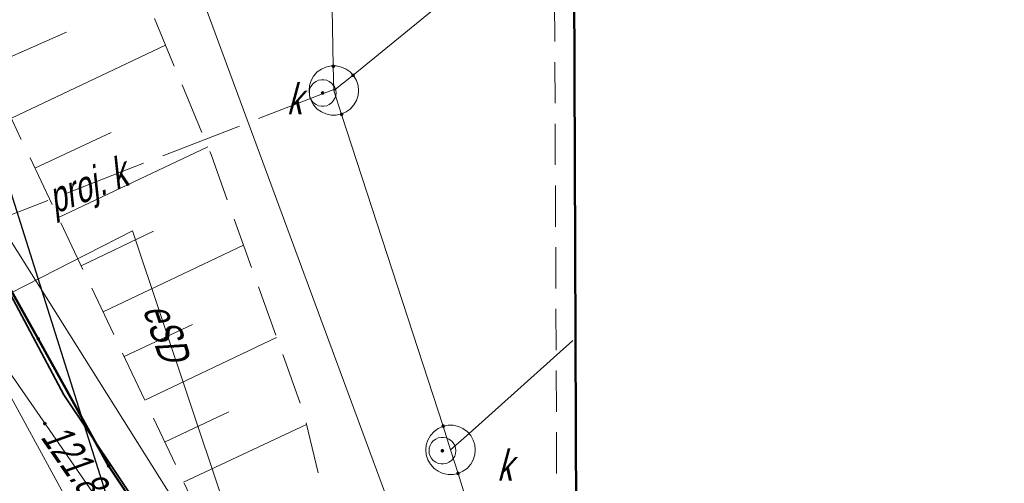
# Model space of a CAD drawing. Extents: x 7463256 to 7464485, y 5957341 to 5958260.
# Tile 74 of 256: x 7463608 to 7463632, y 5957548 to 5957559. Entities that reach past the tile are written whole.
import ezdxf
from ezdxf import colors
from ezdxf.entities.mleader import LeaderData, LeaderLine
from ezdxf.enums import TextEntityAlignment as Align
from ezdxf.math import Vec2, Vec3

# ---------------------------------------------------------------- set-up
doc = ezdxf.new("R2010")
doc.units = 0
doc.header["$MEASUREMENT"] = 0
for name, pattern in [('218-500', [1, 0.5, -0.5]), ('l219_500', [0]), ('mz1.0_0.5', [1.5, 1, -0.5]), ('mz1.25_0.5', [1.75, 1.25, -0.5]), ('mz2.0_0.5', [2.5, 2, -0.5])]:
    doc.linetypes.add(name, pattern=pattern)
doc.layers.get('0').update_dxf_attribs({"color": 2, "linetype": 'CONTINUOUS', "lineweight": 5})
for name, color, linetype in [('000 Inne (niezydentyfikowane)', 7, 'CONTINUOUS'), ('203-Punkt załamania granicy działki nie stabilizowany', 7, 'CONTINUOUS'), ('218-Granica użytku', 7, 'CONTINUOUS'), ('219-Linia granicy', 7, 'CONTINUOUS'), ('312-Budynek (powierzchnia)', 7, 'CONTINUOUS'), ('chodnik (powierzchnia)', 7, 'CONTINUOUS'), ('ogrodzenie trwałe (linia)', 7, 'CONTINUOUS'), ('przewód elektroenergetyczny (linia)', 7, 'CONTINUOUS'), ('przewód elektroenergetyczny (linia)-Atr1', 7, 'CONTINUOUS'), ('przewód kanalizacyjny (linia)', 7, 'CONTINUOUS'), ('przewód kanalizacyjny - projektowany lub w budowie (linia) - ob. projektowany', 7, 'CONTINUOUS'), ('przewód kanalizacyjny - projektowany lub w budowie (linia) - ob. projektowany-Atr1', 7, 'CONTINUOUS'), ('przewód telekomunikacyjny (linia)', 7, 'CONTINUOUS'), ('przewód wodociągowy (linia)', 7, 'CONTINUOUS'), ('punkt o określonej wysokości (sieć kanalizacyjna)', 7, 'CONTINUOUS'), ('punkt o określonej wysokości (sieć telekomunikacyjna)', 7, 'CONTINUOUS'), ('punkt o określonej wysokości (sieć telekomunikacyjna)-Atr2', 7, 'CONTINUOUS'), ('skarpa nieumocniona (powierzchnia)', 7, 'CONTINUOUS'), ('studzienka - przewód kanalizacyjny (powierzchnia)', 7, 'CONTINUOUS'), ('właz - siec kanalizacyjna (powierzchnia)', 7, 'CONTINUOUS'), ('właz - siec kanalizacyjna (powierzchnia)-Atr17', 7, 'CONTINUOUS')]:
    doc.layers.add(name, color=color, linetype=linetype)
doc.layers.add('OBMBS-21-18876-opis proj', color=1, linetype='CONTINUOUS', lineweight=18)
doc.styles.get("Standard").update_dxf_attribs({"font": 'txt', "width": 0.75})
doc.linetypes.add('902-500', pattern='A,3.75,0,[1,ksztalty.shx,S=0.5,R=0,X=0,Y=0],3.75', length=7.5)

# ---------------------------------------------------------------- blocks, each defined once
blk = doc.blocks.new('PW01')
at = {"linetype": 'Continuous', "lineweight": 13}
h = blk.add_hatch(color=0, dxfattribs=at)
edge = h.paths.add_edge_path()
edge.add_arc((0, 0), 0.045, 0, 360)
blk = doc.blocks.new('203')
at = {"linetype": 'Continuous', "lineweight": 0}
h = blk.add_hatch(color=0, dxfattribs=at)
edge = h.paths.add_edge_path()
edge.add_arc((0, 0), 0.045, 0, 360)

msp = doc.modelspace()

# ---------------------------------------------------------------- linework, layer by layer
at = {"layer": '000 Inne (niezydentyfikowane)', "color": 7, "linetype": 'Continuous', "lineweight": 13}
for p, q in [((7463607.34, 5957558.28), (7463609.25, 5957559.12)), ((7463607.91, 5957557.03), (7463611.65, 5957558.8)), ((7463608.48, 5957555.81), (7463610.33, 5957556.68)), ((7463609.05, 5957554.61), (7463612.68, 5957556.33)), ((7463609.6, 5957553.44), (7463611.36, 5957554.28)), ((7463610.14, 5957552.32), (7463613.55, 5957553.94)), ((7463610.65, 5957551.23), (7463612.31, 5957552.01)), ((7463611.15, 5957550.17), (7463614.35, 5957551.69)), ((7463611.63, 5957549.15), (7463613.19, 5957549.89)), ((7463612.09, 5957548.18), (7463615.08, 5957549.58))]:
    msp.add_line(p, q, dxfattribs=at)
at = {"layer": '218-Granica użytku', "color": 3, "linetype": '218-500', "lineweight": 18, "flags": 128}
for points in [[(7463606.9, 5957554.62), (7463608.56, 5957551.66)], [(7463608.56, 5957551.66), (7463610.27, 5957548.57)], [(7463610.27, 5957548.57), (7463612.16, 5957545.73)]]:
    msp.add_lwpolyline(points, dxfattribs=at)
at = {"layer": '219-Linia granicy', "color": 3, "linetype": 'l219_500', "lineweight": 50, "flags": 128}
for points in [[(7463608.56, 5957551.66), (7463606.9, 5957554.62)], [(7463610.27, 5957548.57), (7463608.56, 5957551.66)], [(7463612.16, 5957545.73), (7463610.27, 5957548.57)]]:
    msp.add_lwpolyline(points, dxfattribs=at)
at = {"layer": '312-Budynek (powierzchnia)', "color": 7, "linetype": 'Continuous', "lineweight": 50, "flags": 128}
msp.add_lwpolyline([(7463621.66, 5957538.77), (7463621.46, 5957592.55)], dxfattribs=at)
at = {"layer": 'chodnik (powierzchnia)', "color": 7, "linetype": 'mz1.0_0.5', "lineweight": 18, "flags": 128}
for points in [[(7463612.108, 5957593.037), (7463612.11, 5957592.52), (7463621.46, 5957592.55), (7463621.66, 5957538.77)], [(7463621.66, 5957538.77), (7463634.42, 5957538.86), (7463634.33, 5957557.6), (7463634.85, 5957557.6), (7463634.91, 5957538.42), (7463621.2, 5957538.3), (7463620.97, 5957592.04), (7463611.64, 5957592.01), (7463611.64, 5957592.968)], [(7463594.394, 5957590.426), (7463594.97, 5957587.53), (7463595.83, 5957584.13), (7463596.68, 5957580.59), (7463597.11, 5957579.07), (7463597.62, 5957577.3), (7463598.71, 5957573.93), (7463599.94, 5957570.55), (7463600.97, 5957567.36), (7463602.3, 5957564.12), (7463603.67, 5957560.74), (7463605.29, 5957557.68), (7463606.9, 5957554.62), (7463608.56, 5957551.66), (7463610.27, 5957548.57), (7463612.16, 5957545.73), (7463614.22, 5957542.83), (7463616.54, 5957539.21), (7463623.68, 5957529.92), (7463624.62, 5957528.66), (7463624.13, 5957528.67), (7463623.4, 5957528.78), (7463622.66, 5957529), (7463621.97, 5957529.35), (7463621.08, 5957529.83), (7463619.11, 5957532.45), (7463616.64, 5957535.71), (7463614.06, 5957539.06), (7463613.11, 5957540.23), (7463610.59, 5957543.72), (7463608.89, 5957546.32), (7463607.91, 5957547.85), (7463606.67, 5957549.88), (7463604.8, 5957553.45), (7463603, 5957556.92), (7463601.39, 5957560.33), (7463599.77, 5957563.99), (7463598.44, 5957567.63), (7463597.08, 5957571.26), (7463596.31, 5957573.71), (7463594.79, 5957579.07), (7463594.62, 5957579.65), (7463591.769, 5957590.04)]]:
    msp.add_lwpolyline(points, dxfattribs=at)
at = {"layer": 'ogrodzenie trwałe (linia)', "color": 7, "linetype": '902-500', "lineweight": 35, "flags": 128}
msp.add_lwpolyline([(7463623.8, 5957530.01), (7463614.84, 5957541.84), (7463609.18, 5957550.3), (7463604.34, 5957559.4), (7463600.46, 5957568.84), (7463597.28, 5957578.56), (7463594.71, 5957588.48), (7463594.288, 5957590.411)], dxfattribs=at)
at = {"layer": 'przewód elektroenergetyczny (linia)', "color": 1, "linetype": 'Continuous', "lineweight": 18, "flags": 128}
for points in [[(7463594.771, 5957590.482), (7463595.28, 5957588.3), (7463595.57, 5957586.6), (7463598, 5957579.07), (7463598.24, 5957578.32), (7463598.57, 5957577.21), (7463600.72, 5957571.04), (7463601.59, 5957568.16), (7463603.16, 5957564.64), (7463605.07, 5957560.45), (7463605.22, 5957558.96), (7463605.35, 5957558.14), (7463606.92, 5957555.58), (7463611.15, 5957548.86), (7463614.18, 5957544.03), (7463616, 5957540.53), (7463623.19, 5957531.62), (7463631.45, 5957521.59), (7463635.94, 5957514.3), (7463636.47, 5957513.42)], [(7463531.44, 5957546.11), (7463539.8, 5957547.24), (7463545.59, 5957547.89), (7463552.45, 5957548.24), (7463559.58, 5957548.7), (7463563.06, 5957549.08), (7463577.29, 5957549.29), (7463579.71, 5957550.07), (7463585.57, 5957552.94), (7463595.43, 5957546.57), (7463605.64, 5957551.63), (7463610.85, 5957554.29), (7463612.98, 5957547.92), (7463613.6, 5957547.88)]]:
    msp.add_lwpolyline(points, dxfattribs=at)
at = {"layer": 'przewód kanalizacyjny (linia)', "color": 34, "linetype": 'Continuous', "lineweight": 18, "flags": 128}
for points in [[(7463615.53, 5957569.5), (7463615.54, 5957569), (7463615.73, 5957558.29), (7463615.74, 5957557.7)], [(7463615.74, 5957557.7), (7463616.21, 5957558.07), (7463621.49, 5957562.39)], [(7463615.74, 5957557.7), (7463615.93, 5957557.12), (7463618.4, 5957549.54), (7463618.58, 5957548.96)], [(7463618.58, 5957548.96), (7463619.03, 5957549.36), (7463621.55, 5957551.62)], [(7463618.58, 5957548.96), (7463618.76, 5957548.39), (7463621.59, 5957539.2)]]:
    msp.add_lwpolyline(points, dxfattribs=at)
at = {"layer": 'przewód kanalizacyjny - projektowany lub w budowie (linia) - ob. projektowany', "color": 34, "linetype": 'mz2.0_0.5', "lineweight": 18, "flags": 128}
msp.add_lwpolyline([(7463615.78, 5957557.74), (7463596.37, 5957550.2)], dxfattribs=at)
at = {"layer": 'przewód telekomunikacyjny (linia)', "color": 30, "linetype": 'Continuous', "lineweight": 18, "flags": 128}
for points in [[(7463588.49, 5957572.47), (7463588.81, 5957572.59), (7463596.98, 5957575.73), (7463601.53, 5957565.16), (7463607.86, 5957550.85), (7463611.15, 5957546.09), (7463617.09, 5957538.06), (7463623.06, 5957529.89), (7463632.8, 5957516.77), (7463637.98, 5957509.61), (7463650.2, 5957492.62), (7463653.89, 5957487.53), (7463656.42, 5957481.89), (7463660.26, 5957473.88), (7463663.78, 5957466.44), (7463666.7, 5957460.14), (7463671.03, 5957450.99), (7463674.32, 5957444.11), (7463677.7, 5957436.34), (7463679.805, 5957430.674)], [(7463588.49, 5957572.47), (7463588.81, 5957572.59), (7463596.98, 5957575.73), (7463599.04, 5957568.28), (7463603.7, 5957557.94), (7463610.66, 5957545.16), (7463620.2, 5957532.36), (7463631.34, 5957517.82), (7463632.68, 5957516.1), (7463638.22, 5957509.03), (7463646.55, 5957498.16), (7463653.84, 5957487.85), (7463655.14, 5957485.64), (7463660.12, 5957475.89), (7463664.63, 5957467.29), (7463669.97, 5957454.14), (7463674.28, 5957443.85), (7463677.55, 5957435.99), (7463679.595, 5957430.519)]]:
    msp.add_lwpolyline(points, dxfattribs=at)
at = {"layer": 'przewód wodociągowy (linia)', "color": 5, "linetype": 'Continuous', "lineweight": 18, "flags": 128}
msp.add_lwpolyline([(7463605.819, 5957592.11), (7463605.94, 5957591.5), (7463608.48, 5957579.79), (7463611.59, 5957562.55), (7463620.48, 5957538.45), (7463622.31, 5957535.35), (7463626.17, 5957530.51), (7463626.87, 5957529.92), (7463629.64, 5957527.19), (7463630.86, 5957526.03), (7463641.3, 5957516.12), (7463648.51, 5957509.23), (7463653.76, 5957505.48), (7463663.56, 5957493.19), (7463673.71, 5957469.12), (7463683.87, 5957441.37), (7463685.44, 5957440.3), (7463689.36, 5957437.722)], dxfattribs=at)
at = {"layer": 'skarpa nieumocniona (powierzchnia)', "color": 7, "linetype": 'mz1.25_0.5', "lineweight": 18, "flags": 128}
msp.add_lwpolyline([(7463600.26, 5957590.57), (7463601.44, 5957589.32), (7463602.28, 5957587.71), (7463603.39, 5957584.58), (7463604.28, 5957581.71), (7463605.09, 5957579.07), (7463605.62, 5957577.34), (7463606.52, 5957573.86), (7463607.68, 5957569.76), (7463609.85, 5957563.13), (7463612.76, 5957556.14), (7463615.01, 5957549.86), (7463616.39, 5957544.1), (7463617.55, 5957539.61), (7463614.56, 5957543.35), (7463613.32, 5957545.56), (7463612.02, 5957548.34), (7463607.61, 5957557.65), (7463604.21, 5957565.42), (7463602.9, 5957569.09), (7463601.58, 5957573.79), (7463600.05, 5957579.07), (7463599.42, 5957581.24), (7463597.89, 5957588.27), (7463597.16, 5957590.83), (7463599.38, 5957591.16)], close=True, dxfattribs=at)
at = {"layer": 'studzienka - przewód kanalizacyjny (powierzchnia)', "color": 34, "linetype": 'Continuous', "lineweight": 18, "flags": 128}
for points in [[(7463616.34, 5957557.7), (7463616.33, 5957557.58), (7463616.29, 5957557.46), (7463616.23, 5957557.35), (7463616.14, 5957557.25), (7463616.04, 5957557.18), (7463615.93, 5957557.13), (7463615.8, 5957557.1), (7463615.68, 5957557.1), (7463615.55, 5957557.13), (7463615.44, 5957557.18), (7463615.34, 5957557.25), (7463615.25, 5957557.35), (7463615.19, 5957557.46), (7463615.15, 5957557.58), (7463615.14, 5957557.7), (7463615.15, 5957557.82), (7463615.19, 5957557.94), (7463615.25, 5957558.05), (7463615.34, 5957558.15), (7463615.44, 5957558.22), (7463615.55, 5957558.27), (7463615.68, 5957558.3), (7463615.8, 5957558.3), (7463615.93, 5957558.27), (7463616.04, 5957558.22), (7463616.14, 5957558.15), (7463616.23, 5957558.05), (7463616.29, 5957557.94), (7463616.33, 5957557.82)], [(7463619.18, 5957548.96), (7463619.17, 5957548.84), (7463619.13, 5957548.72), (7463619.07, 5957548.61), (7463618.98, 5957548.51), (7463618.88, 5957548.44), (7463618.77, 5957548.39), (7463618.64, 5957548.36), (7463618.52, 5957548.36), (7463618.39, 5957548.39), (7463618.28, 5957548.44), (7463618.18, 5957548.51), (7463618.09, 5957548.61), (7463618.03, 5957548.72), (7463617.99, 5957548.84), (7463617.98, 5957548.96), (7463617.99, 5957549.08), (7463618.03, 5957549.2), (7463618.09, 5957549.31), (7463618.18, 5957549.41), (7463618.28, 5957549.48), (7463618.39, 5957549.53), (7463618.52, 5957549.56), (7463618.64, 5957549.56), (7463618.77, 5957549.53), (7463618.88, 5957549.48), (7463618.98, 5957549.41), (7463619.07, 5957549.31), (7463619.13, 5957549.2), (7463619.17, 5957549.08)]]:
    msp.add_lwpolyline(points, close=True, dxfattribs=at)
at = {"layer": 'właz - siec kanalizacyjna (powierzchnia)', "color": 7, "linetype": 'Continuous', "lineweight": 18, "flags": 128}
for points in [[(7463615.8, 5957557.64), (7463615.79, 5957557.57), (7463615.77, 5957557.51), (7463615.73, 5957557.45), (7463615.69, 5957557.4), (7463615.63, 5957557.36), (7463615.57, 5957557.33), (7463615.5, 5957557.32), (7463615.44, 5957557.32), (7463615.37, 5957557.33), (7463615.31, 5957557.36), (7463615.25, 5957557.4), (7463615.21, 5957557.45), (7463615.17, 5957557.51), (7463615.15, 5957557.57), (7463615.15, 5957557.64), (7463615.15, 5957557.71), (7463615.17, 5957557.77), (7463615.21, 5957557.83), (7463615.25, 5957557.88), (7463615.31, 5957557.92), (7463615.37, 5957557.95), (7463615.44, 5957557.96), (7463615.5, 5957557.96), (7463615.57, 5957557.95), (7463615.63, 5957557.92), (7463615.69, 5957557.88), (7463615.73, 5957557.83), (7463615.77, 5957557.77), (7463615.79, 5957557.71)], [(7463618.71, 5957548.94), (7463618.7, 5957548.87), (7463618.68, 5957548.81), (7463618.64, 5957548.75), (7463618.6, 5957548.7), (7463618.54, 5957548.66), (7463618.48, 5957548.63), (7463618.41, 5957548.62), (7463618.35, 5957548.62), (7463618.28, 5957548.63), (7463618.22, 5957548.66), (7463618.16, 5957548.7), (7463618.12, 5957548.75), (7463618.08, 5957548.81), (7463618.06, 5957548.87), (7463618.06, 5957548.94), (7463618.06, 5957549.01), (7463618.08, 5957549.07), (7463618.12, 5957549.13), (7463618.16, 5957549.18), (7463618.22, 5957549.22), (7463618.28, 5957549.25), (7463618.35, 5957549.26), (7463618.41, 5957549.26), (7463618.48, 5957549.25), (7463618.54, 5957549.22), (7463618.6, 5957549.18), (7463618.64, 5957549.13), (7463618.68, 5957549.07), (7463618.7, 5957549.01)]]:
    msp.add_lwpolyline(points, close=True, dxfattribs=at)

# ---------------------------------------------------------------- block references
at = {"layer": '203-Punkt załamania granicy działki nie stabilizowany', "color": 3, "linetype": 'Continuous', "lineweight": 18}
for p in [(7463608.56, 5957551.66), (7463610.27, 5957548.57)]:
    msp.add_blockref('203', p, dxfattribs=at)
at = {"layer": 'punkt o określonej wysokości (sieć kanalizacyjna)', "color": 34, "linetype": 'Continuous', "lineweight": 13}
for p in [(7463615.73, 5957558.29), (7463616.21, 5957558.07), (7463615.47, 5957557.64), (7463615.93, 5957557.12), (7463618.4, 5957549.54), (7463618.38, 5957548.94), (7463618.76, 5957548.39)]:
    msp.add_blockref('PW01', p, dxfattribs=at)
at = {"layer": 'punkt o określonej wysokości (sieć telekomunikacyjna)', "color": 30, "linetype": 'Continuous', "lineweight": 13}
msp.add_blockref('PW01', (7463608.72, 5957549.6), dxfattribs=at)

# ---------------------------------------------------------------- texts
at = {"layer": 'przewód elektroenergetyczny (linia)-Atr1', "color": 1, "oblique": 15, "width": 0.72}
msp.add_text('eSD', height=0.75, rotation=288.489, dxfattribs=at).set_placement((7463611.45, 5957552.5), align=Align.MIDDLE_LEFT)
at = {"layer": 'przewód kanalizacyjny - projektowany lub w budowie (linia) - ob. projektowany-Atr1', "color": 34, "oblique": 15, "width": 0.72}
msp.add_text('proj. k', height=0.75, rotation=21.229, dxfattribs=at).set_placement((7463608.82, 5957555.04), align=Align.MIDDLE_LEFT)
at = {"layer": 'punkt o określonej wysokości (sieć telekomunikacyjna)-Atr2', "color": 30, "oblique": 15, "width": 0.72}
msp.add_text('121.82', height=0.75, rotation=304.63, dxfattribs=at).set_placement((7463608.6, 5957549.27))
at = {"layer": 'właz - siec kanalizacyjna (powierzchnia)-Atr17', "color": 7, "oblique": 15, "width": 0.72}
for p in [(7463614.6, 5957557.12), (7463619.71, 5957548.21)]:
    msp.add_text('k', height=0.75, dxfattribs=at).set_placement(p)

# ---------------------------------------------------------------- next in the draw order: leaders
at = {"layer": 'OBMBS-21-18876-opis proj', "lineweight": 20}
ml = msp.add_multileader_mtext('Standard', dxfattribs=at)
ml.set_content('\\pxqc;{\\W0.9;\\fArial|b0|i0|c238|p34;proj. przewiert sterowany SRS160\\PL=43m}', color=256)
ml.set_leader_properties()
ml.build(insert=Vec2(0, 0))
ml.multileader.update_dxf_attribs({"has_text_frame": 1, "text_right_attachment_type": 0, "dogleg_length": 0.36, "arrow_head_size": 1.3})
ctx = ml.context
ctx.base_point, ctx.char_height, ctx.arrow_head_size, ctx.landing_gap_size, ctx.plane_origin, ctx.plane_x_axis, ctx.plane_y_axis = Vec3(7463575.634, 5957597.981, -21.6), 1.3, 1.3, 0.09, Vec3(7463630.459, 5957626.184, -21.6), Vec3(0.999998, -0.001891), Vec3(0.001891, 0.999998)
ctx.right_attachment, ctx.text_align_type = 0, 2
notes = []
notes.append((ctx, [(0, (1, 1, 0), (7463594.221, 5957598.607, -21.6), (-0.999998, 0.001891), 0.36, [(0, [(7463620.94, 5957513.833, -21.6)], 0, [])])]))
ctx.mtext.insert, ctx.mtext.text_direction, ctx.mtext.rotation, ctx.mtext.width, ctx.mtext.defined_height, ctx.mtext.alignment, ctx.mtext.flow_direction = Vec3(7463584.748, 5957598.625, -21.6), Vec3(0.999998, -0.001891), 6.281295, 19.06928, 27.692, 2, 5
ctx.mtext.has_bg_fill, ctx.mtext.bg_color, ctx.mtext.bg_scale_factor, ctx.mtext.bg_transparency, ctx.mtext.use_window_bg_color = 1, -1023410167, 1.5, 0, 1
for ctx, leaders in notes:
    for number, flags, end, landing, length, lines in leaders:
        leader = LeaderData()
        leader.index, (leader.has_last_leader_line, leader.has_dogleg_vector, leader.attachment_direction) = number, flags
        leader.last_leader_point, leader.dogleg_vector, leader.dogleg_length = Vec3(end), Vec3(landing), length
        for number, points, colour, breaks in lines:
            line = LeaderLine()
            line.index, line.vertices, line.color, line.breaks = number, Vec3.list(points), colors.encode_raw_color(colour), breaks
            leader.lines.append(line)
        ctx.leaders.append(leader)

doc.saveas('drawing.dxf')
